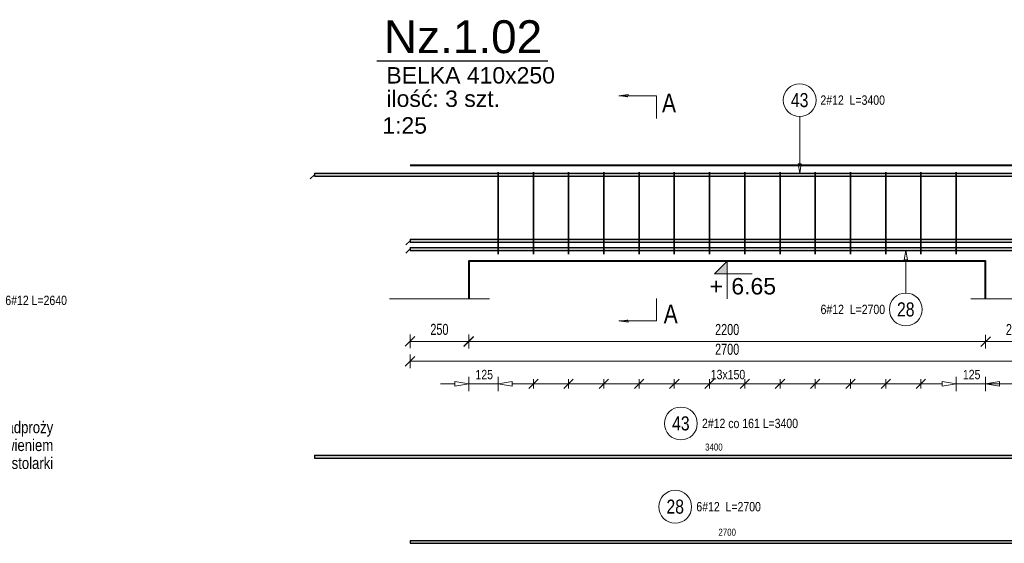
# Model space of a CAD drawing. Extents: x -1906120 to 89837, y -39133 to 303704.
# Tile 22 of 55: x 15754 to 19945, y -7276 to -5046. Entities that reach past the tile are written whole.
import ezdxf
from ezdxf.enums import TextEntityAlignment as Align

# ---------------------------------------------------------------- set-up
doc = ezdxf.new("R2010")
doc.units = 0
doc.header["$LTSCALE"] = 10
doc.header["$MEASUREMENT"] = 0
doc.linetypes.add('HIDDEN', pattern=[0.375, 0.25, -0.125])
for name, color, linetype, lineweight in [('P-Linia1', 3, 'Continuous', 40), ('P-Linia3', 6, 'Continuous', 60), ('P-Opis', 1, 'Continuous', 18), ('P-Przerywana', 13, 'HIDDEN', 9), ('P-Wymiar', 254, 'Continuous', 9), ('RCAD_deskowanie', 3, 'Continuous', 40)]:
    doc.layers.add(name, color=color, linetype=linetype, lineweight=lineweight)
for name, color, linetype in [('RCAD_kształt pręta', 7, 'Continuous'), ('RCAD_opis kształtu pręta', 7, 'Continuous'), ('RCAD_opis rozkładu', 7, 'Continuous'), ('RCAD_pręt wyrzucony', 130, 'Continuous'), ('RCAD_rozkład pręta', 7, 'Continuous'), ('RCAD_symbole graficzne', 7, 'Continuous')]:
    doc.layers.add(name, color=color, linetype=linetype)
doc.styles.add('_Fd Opis', font='arial.ttf')
doc.styles.add('_Fdelita opis', font='arial.ttf')
doc.styles.add('ROMANS', font='arial.ttf', dxfattribs={"width": 0.7})
doc.styles.add('style1', font='arial.ttf', dxfattribs={"width": 0.8})
doc.dimstyles.new('A25', dxfattribs={"dimscale": 27, "dimtxt": 1.75, "dimasz": 0.06, "dimexe": 0, "dimexo": 0, "dimgap": 1, "dimtad": 1, "dimdec": 4, "dimrnd": 0.1, "dimdsep": 46, "dimtxsty": 'ROMANS', "dimblk": '[[[[[[[[', "dimcen": 2, "dimdle": 2, "dimse1": 1, "dimse2": 1, "dimclrd": 256, "dimclrt": 1, "dimadec": 0, "dimazin": 0, "dimtfac": 1, "dimtdec": 4, "dimtix": 1, "dimtmove": 2, "dimatfit": 3, "dimldrblk": '[[[[[[[[', "dimfxl": 0, "dimtvp": 0.6, "dimtolj": 1, "dimlwd": -1, "dimarcsym": 0})

# ---------------------------------------------------------------- blocks, each defined once
blk = doc.blocks.new('[[[[[[[[')
at = {"layer": 'P-Wymiar'}
for p, q in [((-12.7, -12.7), (12.7, 12.7)), ((0, 0), (-4.6, 0)), ((0, 18), (0, -18))]:
    blk.add_line(p, q, dxfattribs=at)
blk = doc.blocks.new('*D217')
at = {"layer": 'Defpoints', "color": 0, "transparency": 16777216}
for p in [(19865.6, -6195.8), (20115.6, -6195.8), (20115.6, -6417.1)]:
    blk.add_point(p, dxfattribs=at)
at = {"layer": 'P-Wymiar', "transparency": 16777216}
blk.add_line((19867.2, -6417.1), (20114, -6417.1), dxfattribs=at)
at = {"layer": 'P-Wymiar', "transparency": 16777216, "xscale": 1.62, "yscale": 1.62, "zscale": 1.62, "rotation": 180}
blk.add_blockref('[[[[[[[[', (19865.6, -6417.1), dxfattribs=at)
at = {"layer": 'P-Wymiar', "transparency": 16777216, "xscale": 1.62, "yscale": 1.62, "zscale": 1.62}
blk.add_blockref('[[[[[[[[', (20115.6, -6417.1), dxfattribs=at)
at = {"layer": 'P-Wymiar', "color": 1, "transparency": 16777216, "insert": (19990.6, -6366), "char_height": 47.25, "attachment_point": 5, "style": 'ROMANS'}
blk.add_mtext('\\A1;250', dxfattribs=at)
blk = doc.blocks.new('*D218')
at = {"layer": 'Defpoints', "color": 0, "transparency": 16777216}
for p in [(17415.6, -5970.3), (17665.6, -5970.3), (17415.6, -6416.5)]:
    blk.add_point(p, dxfattribs=at)
at = {"layer": 'P-Wymiar', "transparency": 16777216}
blk.add_line((17664, -6416.5), (17417.2, -6416.5), dxfattribs=at)
at = {"layer": 'P-Wymiar', "transparency": 16777216, "xscale": 1.62, "yscale": 1.62, "zscale": 1.62, "rotation": 180}
blk.add_blockref('[[[[[[[[', (17415.6, -6416.5), dxfattribs=at)
at = {"layer": 'P-Wymiar', "transparency": 16777216, "xscale": 1.62, "yscale": 1.62, "zscale": 1.62}
blk.add_blockref('[[[[[[[[', (17665.6, -6416.5), dxfattribs=at)
at = {"layer": 'P-Wymiar', "color": 1, "transparency": 16777216, "insert": (17540.6, -6365.4), "char_height": 47.25, "attachment_point": 5, "style": 'ROMANS'}
blk.add_mtext('\\A1;250', dxfattribs=at)
blk = doc.blocks.new('*D220')
at = {"layer": 'Defpoints', "color": 0, "transparency": 16777216}
for p in [(17665.6, -5839), (19865.6, -5839), (19865.6, -6417.1)]:
    blk.add_point(p, dxfattribs=at)
at = {"layer": 'P-Wymiar', "transparency": 16777216}
blk.add_line((17667.2, -6417.1), (19864, -6417.1), dxfattribs=at)
at = {"layer": 'P-Wymiar', "transparency": 16777216, "xscale": 1.62, "yscale": 1.62, "zscale": 1.62, "rotation": 180}
blk.add_blockref('[[[[[[[[', (17665.6, -6417.1), dxfattribs=at)
at = {"layer": 'P-Wymiar', "transparency": 16777216, "xscale": 1.62, "yscale": 1.62, "zscale": 1.62}
blk.add_blockref('[[[[[[[[', (19865.6, -6417.1), dxfattribs=at)
at = {"layer": 'P-Wymiar', "color": 1, "transparency": 16777216, "insert": (18765.6, -6366), "char_height": 47.25, "attachment_point": 5, "style": 'ROMANS'}
blk.add_mtext('\\A1;2200', dxfattribs=at)
blk = doc.blocks.new('*D221')
at = {"layer": 'Defpoints', "color": 0, "transparency": 16777216}
for p in [(17415.6, -5999), (20115.6, -5999), (17415.6, -6501.2)]:
    blk.add_point(p, dxfattribs=at)
at = {"layer": 'P-Wymiar', "transparency": 16777216}
blk.add_line((20114, -6501.2), (17417.2, -6501.2), dxfattribs=at)
at = {"layer": 'P-Wymiar', "transparency": 16777216, "xscale": 1.62, "yscale": 1.62, "zscale": 1.62, "rotation": 180}
blk.add_blockref('[[[[[[[[', (17415.6, -6501.2), dxfattribs=at)
at = {"layer": 'P-Wymiar', "transparency": 16777216, "xscale": 1.62, "yscale": 1.62, "zscale": 1.62}
blk.add_blockref('[[[[[[[[', (20115.6, -6501.2), dxfattribs=at)
at = {"layer": 'P-Wymiar', "color": 1, "transparency": 16777216, "insert": (18765.6, -6450.1), "char_height": 47.25, "attachment_point": 5, "style": 'ROMANS'}
blk.add_mtext('\\A1;2700', dxfattribs=at)
blk = doc.blocks.new('*D225')
at = {"layer": 'Defpoints', "color": 0, "transparency": 16777216}
for p in [(19865.6, -6195.8), (20115.6, -6195.8), (20115.6, -6417.1)]:
    blk.add_point(p, dxfattribs=at)
at = {"layer": 'P-Wymiar', "transparency": 16777216}
blk.add_line((19867.2, -6417.1), (20114, -6417.1), dxfattribs=at)
at = {"layer": 'P-Wymiar', "transparency": 16777216, "xscale": 1.62, "yscale": 1.62, "zscale": 1.62, "rotation": 180}
blk.add_blockref('[[[[[[[[', (19865.6, -6417.1), dxfattribs=at)
at = {"layer": 'P-Wymiar', "transparency": 16777216, "xscale": 1.62, "yscale": 1.62, "zscale": 1.62}
blk.add_blockref('[[[[[[[[', (20115.6, -6417.1), dxfattribs=at)
at = {"layer": 'P-Wymiar', "color": 1, "transparency": 16777216, "insert": (19990.6, -6366), "char_height": 47.25, "attachment_point": 5, "style": 'ROMANS'}
blk.add_mtext('\\A1;250', dxfattribs=at)

msp = doc.modelspace()

# ---------------------------------------------------------------- hatches: boundary and pattern name
at = {"layer": 'RCAD_kształt pręta'}
for points in [[(17008.56815, -5712.2261), (17008.56815, -5700.2261), (20409.63766, -5700.2261), (20409.63766, -5712.2261)], [(17415.60885, -5993.48537), (17415.60885, -5981.48537), (20115.60885, -5981.48537), (20115.60885, -5993.48537)], [(17415.60885, -6028.73431), (17415.60885, -6016.73431), (20115.60885, -6016.73431), (20115.60885, -6028.73431)]]:
    msp.add_hatch(color=4, dxfattribs=at).paths.add_polyline_path(points, flags=0)
at = {"layer": 'RCAD_pręt wyrzucony'}
for points in [[(17008.56815, -6913.49707), (17008.56815, -6901.49707), (20409.63766, -6901.49707), (20409.63766, -6913.49707)], [(17415.60885, -7276.27912), (17415.60885, -7264.27912), (20115.60885, -7264.27912), (20115.60885, -7276.27912)]]:
    msp.add_hatch(color=4, dxfattribs=at).paths.add_polyline_path(points, flags=0)
at = {"layer": 'RCAD_symbole graficzne', "linetype": 'Continuous', "lineweight": 0}
for points in [[(18304.09662, -5370.9312), (18344.09662, -5370.9312), (18344.09662, -5376.63307)], [(18304.09662, -6329.27157), (18344.09662, -6329.27157), (18344.09662, -6323.5697)]]:
    msp.add_hatch(color=7, dxfattribs=at).paths.add_polyline_path(points, flags=0)
at = {"layer": 'RCAD_symbole graficzne'}
msp.add_hatch(color=1, dxfattribs=at).paths.add_polyline_path([(18712.27551, -6128.55943), (18765.60885, -6075.2261), (18765.60885, -6128.55943)], flags=0)

# ---------------------------------------------------------------- linework, layer by layer
at = {"layer": 'P-Linia3', "color": 6, "linetype": 'Continuous', "lineweight": 30}
msp.add_line((17274.61532, -5220.79741), (18001.54577, -5220.79741), dxfattribs=at)
at = {"layer": 'P-Przerywana'}
for points in [[(17327.93323, -6235.24182), (17753.28446, -6235.24182)], [(19802.93323, -6235.24182), (20178.28446, -6235.24182)]]:
    msp.add_lwpolyline(points, dxfattribs=at)
at = {"layer": 'RCAD_deskowanie'}
for points in [[(17415.60885, -5665.2261), (20115.60885, -5665.2261)], [(19865.60885, -6235.2261), (19865.60885, -6075.2261), (17665.60885, -6075.2261), (17665.60885, -6235.24182)], [(19865.60885, -6235.2261), (19865.60885, -6075.2261)]]:
    msp.add_lwpolyline(points, dxfattribs=at)
at = {"layer": 'RCAD_kształt pręta', "color": 4}
for p, q in [((17008.56815, -5700.2261), (20409.63766, -5700.2261)), ((17008.56815, -5700.2261), (17008.56815, -5712.2261)), ((17008.56815, -5712.2261), (20409.63766, -5712.2261)), ((17415.60885, -5981.48537), (20115.60885, -5981.48537)), ((17415.60885, -5981.48537), (17415.60885, -5993.48537)), ((17415.60885, -5993.48537), (20115.60885, -5993.48537)), ((17415.60885, -6016.73431), (20115.60885, -6016.73431)), ((17415.60885, -6016.73431), (17415.60885, -6028.73431)), ((17415.60885, -6028.73431), (20115.60885, -6028.73431))]:
    msp.add_line(p, q, dxfattribs=at)
at = {"layer": 'RCAD_kształt pręta', "color": 2, "lineweight": 5}
for p, q in [((17008.56815, -5706.2261), (16991.06815, -5723.7261)), ((17415.60885, -5987.48537), (17398.10885, -6004.98537)), ((17415.60885, -6022.73431), (17398.10885, -6040.23431))]:
    msp.add_line(p, q, dxfattribs=at)
at = {"layer": 'RCAD_opis kształtu pręta', "color": 8, "lineweight": 0}
for p, q in [((19074.24422, -5458.98781), (19074.24422, -5660.2261)), ((19074.24422, -5700.2261), (19067.57756, -5660.2261)), ((19080.91089, -5660.2261), (19067.57756, -5660.2261)), ((19080.91089, -5660.2261), (19074.24422, -5700.2261)), ((19519.29204, -6068.73431), (19525.95871, -6028.73431)), ((19525.95871, -6028.73431), (19532.62538, -6068.73431)), ((19519.29204, -6068.73431), (19532.62538, -6068.73431)), ((19525.95871, -6210.33556), (19525.95871, -6068.73431))]:
    msp.add_line(p, q, dxfattribs=at)
for centre in [(19074.24422, -5388.98781), (19525.95871, -6280.33556)]:
    msp.add_circle(centre, 70, dxfattribs=at)
at = {"layer": 'RCAD_opis rozkładu', "color": 8, "lineweight": 0}
for p, q in [((17665.60885, -6627.62457), (17665.60885, -6567.62457)), ((17790.60885, -6627.62457), (17790.60885, -6567.62457)), ((17960.60885, -6577.62457), (17920.60885, -6617.62457)), ((17940.60885, -6617.62457), (17940.60885, -6577.62457)), ((18110.60885, -6577.62457), (18070.60885, -6617.62457)), ((18090.60885, -6617.62457), (18090.60885, -6577.62457)), ((18260.60885, -6577.62457), (18220.60885, -6617.62457)), ((18240.60885, -6617.62457), (18240.60885, -6577.62457)), ((18410.60885, -6577.62457), (18370.60885, -6617.62457)), ((18390.60885, -6617.62457), (18390.60885, -6577.62457)), ((18560.60885, -6577.62457), (18520.60885, -6617.62457)), ((18540.60885, -6617.62457), (18540.60885, -6577.62457)), ((18710.60885, -6577.62457), (18670.60885, -6617.62457)), ((18690.60885, -6617.62457), (18690.60885, -6577.62457)), ((18820.60885, -6617.62457), (18860.60885, -6577.62457)), ((18840.60885, -6617.62457), (18840.60885, -6577.62457)), ((18970.60885, -6617.62457), (19010.60885, -6577.62457)), ((18990.60885, -6617.62457), (18990.60885, -6577.62457)), ((19120.60885, -6617.62457), (19160.60885, -6577.62457)), ((19140.60885, -6617.62457), (19140.60885, -6577.62457)), ((19270.60885, -6617.62457), (19310.60885, -6577.62457)), ((19290.60885, -6617.62457), (19290.60885, -6577.62457)), ((19420.60885, -6617.62457), (19460.60885, -6577.62457)), ((19440.60885, -6617.62457), (19440.60885, -6577.62457)), ((19570.60885, -6617.62457), (19610.60885, -6577.62457)), ((19590.60885, -6617.62457), (19590.60885, -6577.62457)), ((19740.60885, -6627.62457), (19740.60885, -6567.62457)), ((19865.60885, -6627.62457), (19865.60885, -6567.62457)), ((17545.60885, -6597.62457), (17605.60885, -6597.62457)), ((17605.60885, -6587.62457), (17665.60885, -6597.62457)), ((17605.60885, -6587.62457), (17605.60885, -6607.62457)), ((17665.60885, -6597.62457), (17605.60885, -6607.62457)), ((17790.60885, -6597.62457), (17665.60885, -6597.62457)), ((17790.60885, -6597.62457), (17850.60885, -6587.62457)), ((17850.60885, -6607.62457), (17790.60885, -6597.62457)), ((17850.60885, -6607.62457), (17850.60885, -6587.62457)), ((17940.60885, -6597.62457), (17850.60885, -6597.62457)), ((18090.60885, -6597.62457), (17940.60885, -6597.62457)), ((18240.60885, -6597.62457), (18090.60885, -6597.62457)), ((18390.60885, -6597.62457), (18240.60885, -6597.62457)), ((18540.60885, -6597.62457), (18390.60885, -6597.62457)), ((18690.60885, -6597.62457), (18540.60885, -6597.62457)), ((18765.60885, -6597.62457), (18690.60885, -6597.62457)), ((18765.60885, -6597.62457), (18840.60885, -6597.62457)), ((18840.60885, -6597.62457), (18990.60885, -6597.62457)), ((18990.60885, -6597.62457), (19140.60885, -6597.62457)), ((19140.60885, -6597.62457), (19290.60885, -6597.62457)), ((19290.60885, -6597.62457), (19440.60885, -6597.62457)), ((19440.60885, -6597.62457), (19590.60885, -6597.62457)), ((19590.60885, -6597.62457), (19680.60885, -6597.62457)), ((19680.60885, -6587.62457), (19740.60885, -6597.62457)), ((19680.60885, -6587.62457), (19680.60885, -6607.62457)), ((19740.60885, -6597.62457), (19680.60885, -6607.62457)), ((19740.60885, -6597.62457), (19865.60885, -6597.62457)), ((19865.60885, -6597.62457), (19925.60885, -6587.62457)), ((20084.85948, -6597.62457), (19865.60885, -6597.62457)), ((19925.60885, -6607.62457), (19865.60885, -6597.62457)), ((19925.60885, -6607.62457), (19925.60885, -6587.62457)), ((19985.60885, -6597.62457), (19925.60885, -6597.62457))]:
    msp.add_line(p, q, dxfattribs=at)
at = {"layer": 'RCAD_pręt wyrzucony', "color": 4}
for p, q in [((17008.56815, -6901.49707), (20409.63766, -6901.49707)), ((17008.56815, -6901.49707), (17008.56815, -6913.49707)), ((17008.56815, -6913.49707), (20409.63766, -6913.49707)), ((17415.60885, -7264.27912), (20115.60885, -7264.27912)), ((17415.60885, -7264.27912), (17415.60885, -7276.27912)), ((17415.60885, -7276.27912), (20115.60885, -7276.27912))]:
    msp.add_line(p, q, dxfattribs=at)
at = {"layer": 'RCAD_pręt wyrzucony', "color": 8, "lineweight": 0}
for centre in [(18568.43135, -6765.85338), (18544.45286, -7120.50262)]:
    msp.add_circle(centre, 70, dxfattribs=at)
at = {"layer": 'RCAD_rozkład pręta', "color": 7, "linetype": 'ByBlock', "lineweight": 35}
for p, q in [((17790.60885, -6045.2261), (17790.60885, -5695.2261)), ((17940.60885, -6045.2261), (17940.60885, -5695.2261)), ((18090.60885, -6045.2261), (18090.60885, -5695.2261)), ((18240.60885, -6045.2261), (18240.60885, -5695.2261)), ((18390.60885, -6045.2261), (18390.60885, -5695.2261)), ((18540.60885, -6045.2261), (18540.60885, -5695.2261)), ((18690.60885, -6045.2261), (18690.60885, -5695.2261)), ((18840.60885, -6045.2261), (18840.60885, -5695.2261)), ((18990.60885, -6045.2261), (18990.60885, -5695.2261)), ((19140.60885, -6045.2261), (19140.60885, -5695.2261)), ((19290.60885, -6045.2261), (19290.60885, -5695.2261)), ((19440.60885, -6045.2261), (19440.60885, -5695.2261)), ((19590.60885, -6045.2261), (19590.60885, -5695.2261)), ((19740.60885, -6045.2261), (19740.60885, -5695.2261))]:
    msp.add_line(p, q, dxfattribs=at)
at = {"layer": 'RCAD_symbole graficzne', "color": 7, "linetype": 'Continuous', "lineweight": 0}
for p, q in [((18304.09662, -5370.9312), (18344.09662, -5365.22934)), ((18304.09662, -5370.9312), (18464.09662, -5370.9312)), ((18344.09662, -5370.9312), (18344.09662, -5365.22934)), ((18464.09662, -5370.9312), (18464.09662, -5466.9312)), ((18464.09662, -6329.27157), (18464.09662, -6233.27157)), ((18304.09662, -6329.27157), (18344.09662, -6334.97343)), ((18304.09662, -6329.27157), (18464.09662, -6329.27157)), ((18344.09662, -6329.27157), (18344.09662, -6334.97343))]:
    msp.add_line(p, q, dxfattribs=at)
at = {"layer": 'RCAD_symbole graficzne', "color": 1, "lineweight": 0}
for p, q in [((18845.60885, -6075.2261), (18685.60885, -6075.2261)), ((18712.27551, -6128.55943), (18765.60885, -6075.2261)), ((18765.60885, -6075.2261), (18765.60885, -6235.2261)), ((18872.27551, -6128.55943), (18712.27551, -6128.55943))]:
    msp.add_line(p, q, dxfattribs=at)

# ---------------------------------------------------------------- texts
at = {"layer": 'P-Linia1', "color": 3, "lineweight": 30, "style": '_Fdelita opis'}
for s, p in [('BELKA 410x250', (17314.87766, -5317.98196)), ('1:25', (17297.47484, -5531.53642))]:
    msp.add_text(s, height=70, dxfattribs=at).set_placement(p)
at = {"layer": 'P-Linia1', "color": 1, "lineweight": 30, "style": '_Fdelita opis'}
msp.add_text('ilość: 3 szt.', height=70, dxfattribs=at).set_placement((17314.95121, -5417.51809))
at = {"layer": 'P-Linia3', "color": 6, "lineweight": 30, "style": '_Fdelita opis'}
msp.add_text('Nz.1.02', height=140, dxfattribs=at).set_placement((17304.08456, -5188.61218))
at = {"layer": 'P-Opis', "insert": (15896.48373, -6757.18988), "char_height": 50, "attachment_point": 3, "line_spacing_factor": 0.914286, "style": '_Fd Opis'}
msp.add_mtext('{\\W0.8;Rzędną nadproży \\Pzweryfikować z zestawieniem \\Pstolarki}', dxfattribs=at)
at = {"layer": 'RCAD_opis kształtu pręta', "color": 1, "attachment_point": 5, "style": 'style1'}
for s, insert, char_height in [('43', (19074.24422, -5388.98781), 60), ('2#12  L=3400', (19299.87315, -5388.98781), 40), ('28', (19525.95871, -6280.33556), 60), ('6#12  L=2700', (19300.51533, -6280.33556), 40)]:
    msp.add_mtext(s, dxfattribs=dict(at, insert=insert, char_height=char_height))
at = {"layer": 'RCAD_opis rozkładu', "color": 2, "char_height": 40, "style": 'style1'}
for s, insert, attachment_point in [('6#12 L=2640', (15823.86711, -6241.84786), 5), ('125', (17694.14432, -6578.04749), 7), ('13x150', (18695.78074, -6578.06113), 7), ('125', (19769.14432, -6578.04749), 7)]:
    msp.add_mtext(s, dxfattribs=dict(at, insert=insert, attachment_point=attachment_point))
at = {"layer": 'RCAD_pręt wyrzucony', "color": 1, "attachment_point": 5, "style": 'style1'}
for s, insert, char_height in [('43', (18568.43135, -6765.85338), 60), ('28', (18544.45286, -7120.50262), 60), ('2700', (18765.60885, -7229.27912), 30)]:
    msp.add_mtext(s, dxfattribs=dict(at, insert=insert, char_height=char_height))
at = {"layer": 'RCAD_pręt wyrzucony', "color": 2, "char_height": 40, "attachment_point": 4, "style": 'style1'}
for s, insert in [('2#12 co 161 L=3400', (18658.43135, -6765.85338)), ('6#12  L=2700', (18634.45286, -7120.50262))]:
    msp.add_mtext(s, dxfattribs=dict(at, insert=insert))
at = {"layer": 'RCAD_pręt wyrzucony', "color": 1, "insert": (18709.1029, -6866.49707), "char_height": 30, "attachment_point": 5, "rotation": 360, "style": 'style1'}
msp.add_mtext('3400', dxfattribs=at)
at = {"layer": 'RCAD_symbole graficzne', "color": 2, "style": 'style1'}
msp.add_text('+', height=70, dxfattribs=at).set_placement((18747.83107, -6146.33721), align=Align.TOP_RIGHT)
msp.add_text('6.65 ', height=70, dxfattribs=at).set_placement((18783.38662, -6146.33721), align=Align.TOP_LEFT)
at = {"layer": 'RCAD_symbole graficzne', "color": 73, "char_height": 80, "attachment_point": 5, "style": 'style1'}
for insert in [(18518.07373, -5400.9312), (18525.32453, -6299.27157)]:
    msp.add_mtext('A', dxfattribs=dict(at, insert=insert))

# ---------------------------------------------------------------- dimensions: what is measured, and where the dimension line sits
at = {"layer": 'P-Wymiar'}
for base, p1, p2, picture, middle in [((19865.60885, -6417.14382), (17665.60885, -5839.00907), (19865.60885, -5839.00907), '*D220', (18765.60885, -6366.01925)), ((17415.60885, -6416.48008), (17665.60885, -5970.28049), (17415.60885, -5970.28049), '*D218', (17540.60885, -6365.35551)), ((17415.60885, -6501.19216), (20115.60885, -5999.00907), (17415.60885, -5999.00907), '*D221', (18765.60885, -6450.06759)), ((20115.60885, -6417.14382), (19865.60885, -6195.80943), (20115.60885, -6195.80943), '*D217', (19990.60885, -6366.01925)), ((20115.60885, -6417.14382), (19865.60885, -6195.80943), (20115.60885, -6195.80943), '*D225', (19990.60885, -6366.01925))]:
    dim = msp.add_linear_dim(base=base, p1=p1, p2=p2, dimstyle='A25', override={"dimfxl": 0.18, "dimfxlon": 1}, dxfattribs=at)
    dim.commit()
    dim.dimension.update_dxf_attribs({"geometry": picture, "text_midpoint": middle})

doc.saveas('drawing.dxf')
